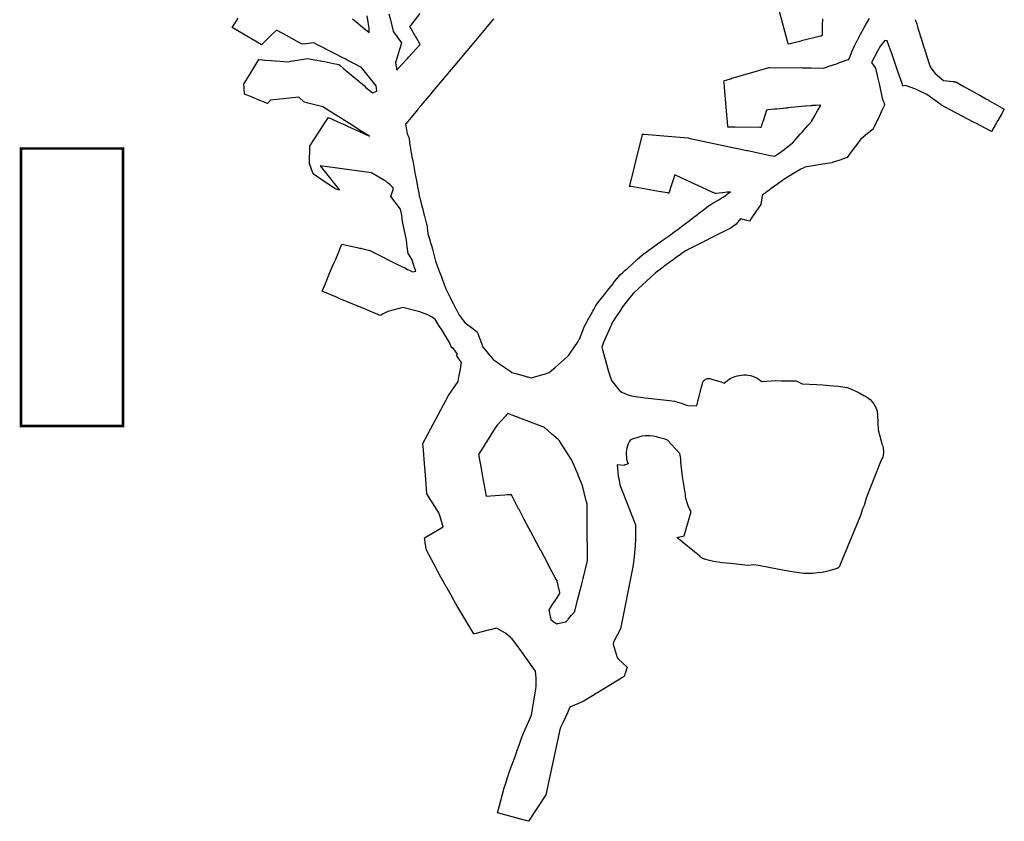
# Model space of a CAD drawing. Header units: feet. Extents: x 1130559 to 1140710, y 647902 to 649502.
# Tile 1 of 256: x 1132263 to 1133044, y 648091 to 648726. Entities that reach past the tile are written whole.
import ezdxf
from ezdxf.lldxf.tags import DXFTag

# ---------------------------------------------------------------- set-up
doc = ezdxf.new("R2010")
doc.units = ezdxf.units.FT
doc.header["$MEASUREMENT"] = 0
doc.layers.add('C-LIMITS-DEMO', color=4, linetype='LIMITS OF DISTURBANCE')
doc.layers.add('G-TEXT-ST02', color=2, linetype='Continuous')
doc.styles.get("Standard").update_dxf_attribs({"font": 'arial.ttf'})
tags = doc.linetypes.add('LIMITS OF DISTURBANCE', pattern='A,1.5,-0.2,["LOD",Standard,S=0.08,R=0,X=-0.1,Y=-0.04],-0.2', length=1.9).pattern_tags.tags
tags[6] = DXFTag(74, 10)

msp = doc.modelspace()

# ---------------------------------------------------------------- linework, layer by layer
at = {"layer": 'C-LIMITS-DEMO', "ltscale": 0.8}
for points in [[(1132972.91, 648726.09), (1132974.05, 648722.44), (1132975.08, 648719.15), (1132978.07, 648709.59), (1132979.46, 648705.11), (1132980.04, 648703.29), (1132980.14, 648702.95), (1132980.17, 648702.87), (1132980.2, 648702.77), (1132981.56, 648698.4), (1132984.65, 648688.5), (1132988.52, 648683.62), (1132995.38, 648677.81), (1133003.11, 648676.89), (1133003.3, 648676.87), (1133003.42, 648676.86), (1133005.08, 648676.66), (1133011.55, 648673.05), (1133017.8, 648669.55), (1133021.99, 648667.21), (1133024.01, 648666.08), (1133028.07, 648663.81), (1133028.81, 648663.39), (1133030.63, 648662.37), (1133031.31, 648662), (1133034.23, 648660.36), (1133043.53, 648655.16), (1133041.21, 648651.02), (1133038.39, 648645.99), (1133036.38, 648642.41), (1133033.5, 648637.28), (1133023.89, 648642.34), (1133021.48, 648643.6), (1133020.1, 648644.33), (1133012.53, 648648.31), (1133012.35, 648648.41), (1133010.18, 648649.55), (1133000.51, 648654.64), (1132993.81, 648658.16), (1132993.44, 648658.51), (1132982.15, 648666.64), (1132977.64, 648668.75), (1132974.4, 648670.27), (1132972.62, 648671.11), (1132965.19, 648673.94), (1132963.16, 648673.37), (1132963.07, 648673.63), (1132962.16, 648676.25), (1132959.44, 648684.11), (1132957.2, 648690.59), (1132954.25, 648699.12), (1132953.34, 648701.75), (1132950.72, 648709.34), (1132948.68, 648709.61), (1132945.34, 648705.33), (1132942.94, 648700.94), (1132940.59, 648696.53), (1132938.23, 648692.12), (1132941.49, 648687.62), (1132943.3, 648679.38), (1132944.45, 648674.12), (1132946.72, 648663.9), (1132947.34, 648662.12), (1132947.88, 648660.57), (1132948.65, 648658.34), (1132946.28, 648653.45), (1132943.65, 648648.03), (1132941.72, 648644.05), (1132940.59, 648641.72), (1132939.99, 648640.48), (1132939.87, 648640.23), (1132939.52, 648639.51), (1132939.42, 648639.32), (1132935.02, 648635.67), (1132929.79, 648631.32), (1132921.25, 648620.12), (1132918.86, 648616.74), (1132912.35, 648614.49), (1132907.11, 648612.68), (1132907.01, 648612.65), (1132902.85, 648611.97), (1132901.18, 648611.7), (1132885.46, 648609.14), (1132883.43, 648608.09), (1132882.31, 648607.43), (1132870.31, 648600.32), (1132867.93, 648598.73), (1132867.68, 648598.55), (1132863.6, 648595.65), (1132859.56, 648592.71), (1132856.15, 648590.17), (1132855.55, 648589.72), (1132851.58, 648586.68), (1132850.59, 648579.53), (1132844.48, 648570.92), (1132842.79, 648568.29), (1132841.58, 648566.4), (1132834.22, 648568.04), (1132830.96, 648564.01), (1132826.9, 648561.1), (1132790.85, 648542.67), (1132786.75, 648539.8), (1132782.66, 648536.92), (1132780.62, 648535.49), (1132778.57, 648534.05), (1132774.53, 648531.11), (1132770.54, 648528.09), (1132767, 648525.44), (1132749.55, 648509.23), (1132746.54, 648505.69), (1132743.65, 648502.04), (1132740.89, 648498.3), (1132738.27, 648494.46), (1132735.65, 648490.61), (1132733.95, 648487.95), (1132733.16, 648486.67), (1132725.45, 648469.69), (1132724.44, 648466.45), (1132729.72, 648447.09), (1132732.08, 648440.09), (1132738.21, 648432.26), (1132740.35, 648430.8), (1132742.68, 648429.59), (1132745.18, 648428.64), (1132747.81, 648427.98), (1132749.31, 648427.67), (1132758.65, 648426.4), (1132778.12, 648424.26), (1132781.89, 648423.6), (1132783.83, 648423.18), (1132785.75, 648422.65), (1132787.63, 648422.02), (1132789.48, 648421.29), (1132791.83, 648420.5), (1132794.23, 648419.9), (1132799.76, 648420.18), (1132803.4, 648434.78), (1132804.51, 648438.65), (1132804.86, 648439.41), (1132805.35, 648440.09), (1132805.96, 648440.67), (1132806.66, 648441.13), (1132807.44, 648441.44), (1132808.26, 648441.61), (1132809.09, 648441.62), (1132809.92, 648441.47), (1132814.05, 648440.4), (1132818.93, 648438.83), (1132821.47, 648437.95), (1132822.72, 648439.06), (1132824.02, 648440.08), (1132825.38, 648441), (1132826.81, 648441.83), (1132828.41, 648442.59), (1132830.05, 648443.22), (1132831.75, 648443.72), (1132833.47, 648444.09), (1132835.22, 648444.33), (1132836.98, 648444.42), (1132838.74, 648444.38), (1132840.5, 648444.19), (1132842.23, 648443.86), (1132843.93, 648443.38), (1132845.58, 648442.77), (1132847.17, 648442.01), (1132848.7, 648441.13), (1132850.14, 648440.11), (1132851.15, 648439.26), (1132862.38, 648439.96), (1132866.63, 648439.73), (1132878.39, 648439.63), (1132883.19, 648437.37), (1132894.5, 648436.95), (1132894.57, 648436.95), (1132899.71, 648436.67), (1132904.82, 648436.05), (1132908.38, 648435.84), (1132911.92, 648435.49), (1132915.45, 648435.01), (1132918.95, 648434.38), (1132922.37, 648433.07), (1132925.73, 648431.61), (1132929.02, 648430.01), (1132932.23, 648428.25), (1132932.91, 648427.92), (1132935.08, 648426.63), (1132937.05, 648425.04), (1132938.78, 648423.2), (1132940.23, 648421.12), (1132940.99, 648419.86), (1132941.65, 648418.54), (1132942.19, 648417.17), (1132942.61, 648415.76), (1132942.84, 648414.64), (1132942.99, 648413.51), (1132943.07, 648412.37), (1132943.45, 648400.92), (1132946.38, 648390), (1132946.79, 648388.97), (1132947.13, 648387.92), (1132947.39, 648386.84), (1132947.58, 648385.74), (1132947.7, 648384.63), (1132947.73, 648383.52), (1132947.69, 648382.41), (1132947.57, 648381.3), (1132947.38, 648380.21), (1132947.11, 648379.13), (1132946.5, 648377.96), (1132945.8, 648376.85), (1132933.99, 648346.72), (1132933.23, 648343.85), (1132932.28, 648341.04), (1132931.05, 648338.36), (1132929.5, 648332.93), (1132913.33, 648294.28), (1132913.3, 648294.03), (1132913.25, 648293.78), (1132913.18, 648293.54), (1132913.1, 648293.3), (1132913.01, 648293.06), (1132912.89, 648292.83), (1132912.76, 648292.61), (1132912.62, 648292.4), (1132912.46, 648292.2), (1132912.3, 648292.01), (1132912.11, 648291.83), (1132911.92, 648291.67), (1132911.72, 648291.52), (1132911.51, 648291.38), (1132911.29, 648291.26), (1132911.07, 648291.15), (1132910.84, 648291.06), (1132910.61, 648290.98), (1132906.61, 648289.69), (1132902.53, 648288.68), (1132898.98, 648287.96), (1132895.38, 648287.45), (1132891.76, 648287.14), (1132888.13, 648287.04), (1132884.49, 648287.15), (1132880.86, 648287.47), (1132877.26, 648287.99), (1132873.69, 648288.71), (1132866.3, 648290.01), (1132848.67, 648293.32), (1132844.59, 648293.87), (1132840.05, 648293.45), (1132826.53, 648294.97), (1132823.12, 648295.16), (1132819.72, 648295.5), (1132816.35, 648295.98), (1132813, 648296.62), (1132809.68, 648297.4), (1132805.93, 648298.42), (1132805.47, 648298.55), (1132805.01, 648298.71), (1132804.55, 648298.91), (1132804.1, 648299.13), (1132803.66, 648299.39), (1132803.23, 648299.68), (1132802.81, 648300.01), (1132802.42, 648300.37), (1132802.04, 648300.76), (1132783.74, 648315.6), (1132789.59, 648316.93), (1132795.27, 648336.06), (1132793.98, 648338.31), (1132792.88, 648340.65), (1132791.98, 648343.09), (1132791.29, 648345.59), (1132790.83, 648348.15), (1132790.74, 648349.67), (1132788.38, 648364), (1132786.98, 648375.16), (1132787.03, 648376.6), (1132786.97, 648378.04), (1132786.8, 648379.47), (1132786.51, 648380.88), (1132786.12, 648382.27), (1132776.51, 648392.67), (1132774.52, 648393.44), (1132772.47, 648394.05), (1132770.38, 648394.48), (1132767.74, 648395.37), (1132764.96, 648395.97), (1132762.07, 648396.26), (1132759.1, 648396.25), (1132756.14, 648395.92), (1132747.1, 648392.91), (1132746.17, 648391.4), (1132745.39, 648389.82), (1132744.74, 648388.18), (1132744.24, 648386.48), (1132743.89, 648384.75), (1132743.71, 648383), (1132743.69, 648381.24), (1132743.83, 648379.48), (1132744.01, 648378.03), (1132744.29, 648376.61), (1132744.68, 648375.23), (1132745.16, 648373.9), (1132742.02, 648372.8), (1132741.97, 648372.61), (1132736.58, 648373.19), (1132737.31, 648364.18), (1132737.75, 648362.42), (1132738.77, 648357.21), (1132751.03, 648325.61), (1132751.15, 648320.06), (1132751.1, 648315.01), (1132751.08, 648314.5), (1132750.83, 648308.95), (1132750.39, 648303.42), (1132749.76, 648297.9), (1132748.95, 648292.41), (1132739.19, 648243.1), (1132734.45, 648234.26), (1132733.55, 648232.59), (1132733.45, 648231.1), (1132736.53, 648220.38), (1132737.33, 648219.34), (1132744.45, 648212.74), (1132744.45, 648212.73), (1132742.84, 648207.71), (1132742.73, 648207.4), (1132742.33, 648206.15), (1132742.08, 648205.35), (1132709.51, 648185.7), (1132699, 648181.01), (1132697.06, 648176.66), (1132695.46, 648173.21), (1132693.35, 648168.81), (1132691.25, 648164.41), (1132680.1, 648111.74), (1132666.36, 648090.64), (1132664.93, 648091.02), (1132653.34, 648094.13), (1132641.75, 648097.24), (1132641.7, 648097.25), (1132643, 648102.21), (1132644.32, 648107.16), (1132645.66, 648112.1), (1132647.07, 648117.03), (1132648.44, 648121.72), (1132648.52, 648121.95), (1132650.15, 648126.81), (1132651.82, 648131.66), (1132653.53, 648136.49), (1132655.28, 648141.31), (1132656.99, 648146.03), (1132657.02, 648146.13), (1132658.76, 648150.95), (1132660.54, 648155.76), (1132662.39, 648160.55), (1132664.45, 648165.24), (1132666.49, 648169.95), (1132668.57, 648174.64), (1132672.05, 648195.67), (1132672.08, 648195.97), (1132672.21, 648197.41), (1132672.38, 648203.77), (1132672.01, 648207.23), (1132671.76, 648209.61), (1132660.69, 648225.33), (1132659.48, 648227.06), (1132653.24, 648235.21), (1132652.63, 648235.75), (1132651.98, 648236.33), (1132648.05, 648239.82), (1132642.75, 648242.76), (1132642.56, 648242.87), (1132642.48, 648242.91), (1132640.95, 648243.76), (1132635.83, 648242.43), (1132634.74, 648242.14), (1132634.38, 648242.05), (1132627.52, 648240.26), (1132624.73, 648239.53), (1132623.34, 648239.17), (1132623.17, 648239.13), (1132623.12, 648239.12), (1132623.05, 648239.1), (1132622.97, 648239.24), (1132609.54, 648261.68), (1132606.09, 648267.75), (1132605.98, 648267.94), (1132596.76, 648284.18), (1132589.35, 648298.12), (1132585.34, 648305.66), (1132584.95, 648308.22), (1132584.7, 648309.86), (1132584.12, 648313.68), (1132584.07, 648314.02), (1132584.05, 648314.12), (1132583.85, 648315.43), (1132598.54, 648324.02), (1132595.88, 648333.11), (1132595.11, 648335.12), (1132585.59, 648350.3), (1132584.71, 648361.89), (1132583.78, 648374.16), (1132582.98, 648384.72), (1132582.58, 648390.02), (1132602.75, 648428.17), (1132610.4, 648439.27), (1132611.3, 648444.1), (1132612.21, 648448.94), (1132612.62, 648451.1), (1132612.67, 648451.39), (1132613.21, 648454.23), (1132612.69, 648454.95), (1132611.13, 648457.22), (1132609.09, 648460.2), (1132609.94, 648460.8), (1132609.13, 648461.97), (1132606.24, 648466.25), (1132605.36, 648465.67), (1132603.44, 648470.58), (1132600.73, 648474.97), (1132598.1, 648479.42), (1132595.05, 648483.63), (1132592.38, 648488.06), (1132589.76, 648490.15), (1132586.97, 648491.87), (1132580.06, 648494.56), (1132566.61, 648497.99), (1132554.64, 648494.79), (1132551.02, 648492.74), (1132549.65, 648491.96), (1132548.74, 648491.45), (1132538.04, 648495.93), (1132534.88, 648497.26), (1132516.71, 648504.87), (1132514.43, 648505.82), (1132502.57, 648510.79), (1132504.63, 648515.68), (1132509.33, 648526.81), (1132511.92, 648532.93), (1132513.34, 648536.31), (1132515.23, 648540.79), (1132518.35, 648548.18), (1132524.23, 648546.84), (1132530.42, 648545.42), (1132532.36, 648544.98), (1132533.05, 648544.82), (1132537.12, 648543.89), (1132539.72, 648543.29), (1132540.41, 648543.13), (1132542.09, 648542.29), (1132542.81, 648541.93), (1132543.57, 648541.55), (1132561.95, 648532.33), (1132565.22, 648530.69), (1132565.77, 648530.42), (1132568.12, 648529.24), (1132570.41, 648528.09), (1132570.99, 648527.8), (1132572.38, 648527.1), (1132574.32, 648526.13), (1132576.85, 648526.57), (1132575.32, 648531.28), (1132573.83, 648536.22), (1132570.79, 648540.74), (1132570.02, 648545.9), (1132569.55, 648551.11), (1132568.44, 648556.16), (1132567.92, 648558.64), (1132567.42, 648561.14), (1132566.45, 648566.04), (1132565.78, 648571.01), (1132564.65, 648575.88), (1132557.16, 648585.82), (1132559.22, 648592.09), (1132558.34, 648593.2), (1132557.4, 648594.25), (1132556.39, 648595.25), (1132555.34, 648596.19), (1132554.23, 648597.07), (1132553.07, 648597.88), (1132552.06, 648598.51), (1132541.84, 648604.6), (1132501, 648610.29), (1132516.31, 648590.75), (1132513.05, 648592.02), (1132501.69, 648599.59), (1132495.5, 648603.71), (1132492.47, 648611.97), (1132492.75, 648625.64), (1132495.61, 648630.06), (1132500.59, 648637.76), (1132503.77, 648642.66), (1132507.58, 648648.54), (1132517.87, 648643.83), (1132518.93, 648643.35), (1132522.3, 648641.81), (1132529.63, 648638.45), (1132531.6, 648637.55), (1132540.04, 648633.69), (1132532.33, 648638.53), (1132529.7, 648640.18), (1132524.24, 648643.61), (1132519.54, 648646.56), (1132517.89, 648647.59), (1132511.91, 648651.35), (1132503.05, 648656.91), (1132501.01, 648657.45), (1132491.64, 648659.94), (1132491.6, 648659.95), (1132488.11, 648660.88), (1132484.15, 648664.46), (1132461.71, 648662.25), (1132459.17, 648659.6), (1132457.26, 648660.38), (1132456.22, 648660.8), (1132453.16, 648662.05), (1132447.24, 648664.47), (1132443.28, 648666.08), (1132441.17, 648666.94), (1132440.83, 648671.68), (1132440.59, 648675.08), (1132442.04, 648677.46), (1132444.67, 648681.78), (1132449.15, 648689.14), (1132452.33, 648694.36), (1132455.39, 648694.15), (1132457.29, 648694.01), (1132462.11, 648693.67), (1132465.26, 648693.44), (1132465.72, 648693.41), (1132469.28, 648693.16), (1132472.12, 648692.95), (1132475.44, 648692.72), (1132477.41, 648693.05), (1132486.24, 648694.53), (1132491.12, 648695.35), (1132501.3, 648693.36), (1132504.48, 648692.73), (1132509.18, 648691.81), (1132511.61, 648691.33), (1132514.58, 648690.75), (1132515.91, 648690.48), (1132515.94, 648690.48), (1132516.55, 648689.96), (1132519.63, 648687.37), (1132524.43, 648683.32), (1132527.09, 648681.08), (1132536.07, 648673.52), (1132537.08, 648672.64), (1132542.52, 648667.96), (1132545.88, 648669.4), (1132545.35, 648673.49), (1132533.95, 648688.06), (1132528.28, 648690.99), (1132522.58, 648693.94), (1132521.6, 648694.44), (1132520.8, 648694.85), (1132519.14, 648695.71), (1132518.38, 648696.1), (1132512.92, 648698.92), (1132510.92, 648699.96), (1132505.51, 648702.75), (1132504.87, 648703.08), (1132502.08, 648704.52), (1132498.92, 648706.15), (1132495.95, 648707.69), (1132489.91, 648706.92), (1132489.74, 648706.89), (1132486.94, 648706.54), (1132485.8, 648707.16), (1132484.76, 648707.72), (1132478.63, 648711.04), (1132474.39, 648713.33), (1132466.92, 648717.37), (1132466.06, 648717.47), (1132461.15, 648712.62), (1132458.55, 648710.05), (1132457.81, 648709.32), (1132456.07, 648707.6), (1132454.57, 648706.12), (1132448.49, 648709.66), (1132447.27, 648710.36), (1132431.23, 648719.71), (1132433.35, 648723.01), (1132436.09, 648727.27)], [(1132526.8, 648726.55), (1132530.82, 648723.29), (1132534.37, 648720.42), (1132539.89, 648715.96), (1132539.77, 648719.15), (1132539.13, 648724.11), (1132538.42, 648729.06)], [(1132555.56, 648730.74), (1132556.73, 648725.92), (1132557.83, 648721.39), (1132558.93, 648716.85), (1132559.01, 648716.54), (1132561.47, 648713.19), (1132562.4, 648711.94), (1132564.99, 648708.42), (1132565.55, 648707.66), (1132565.44, 648707.3), (1132564, 648702.49), (1132563.2, 648699.82), (1132562.16, 648696.34), (1132560.83, 648691.91), (1132560.83, 648691.91), (1132561.1, 648690.15), (1132561.51, 648687.46), (1132561.61, 648686.79), (1132561.73, 648686.01), (1132562.48, 648686.82), (1132562.68, 648687.04), (1132562.93, 648687.3), (1132562.98, 648687.36), (1132569.48, 648694.41), (1132569.48, 648694.41), (1132569.88, 648694.84), (1132570.07, 648695.05), (1132570.17, 648695.16), (1132570.31, 648695.3), (1132570.32, 648695.31), (1132571.15, 648696.22), (1132580.36, 648706.2), (1132577.33, 648711.53), (1132577.31, 648711.56), (1132576.88, 648712.3), (1132576.85, 648712.36), (1132576.7, 648712.62), (1132576.65, 648712.71), (1132572.17, 648720.57), (1132572.15, 648720.59), (1132572.53, 648721.07), (1132572.55, 648721.09), (1132572.72, 648721.3), (1132572.81, 648721.41), (1132572.86, 648721.48), (1132572.86, 648721.48), (1132572.87, 648721.49), (1132580.43, 648730.94)], [(1132899.38, 648726.55), (1132899.23, 648721.68), (1132899.21, 648720.94), (1132899.13, 648718.62), (1132899.13, 648718.61), (1132898.98, 648713.74), (1132898.98, 648713.58), (1132898.98, 648713.57), (1132898.97, 648713.38), (1132898.97, 648713.34), (1132898.97, 648713.26), (1132898.47, 648713.13), (1132898.21, 648713.07), (1132898.11, 648713.04), (1132898.1, 648713.04), (1132897.76, 648712.95), (1132897.75, 648712.95), (1132882.61, 648709.12), (1132882.3, 648709.04), (1132882.29, 648709.03), (1132873.81, 648706.88), (1132872.37, 648706.52), (1132872.27, 648706.88), (1132872.26, 648706.9), (1132872.26, 648706.91), (1132865.26, 648732.42)], [(1132638.59, 648726.54), (1132625.8, 648711.31), (1132625.8, 648711.31), (1132613.2, 648696.3), (1132613.11, 648696.19), (1132613.11, 648696.19), (1132612.09, 648694.97), (1132589.42, 648667.98), (1132588.8, 648667.24), (1132580.92, 648657.85), (1132580.82, 648657.73), (1132580.75, 648657.64), (1132578.83, 648655.35), (1132578.79, 648655.31), (1132578.76, 648655.27), (1132578.03, 648654.4), (1132577.79, 648654.12), (1132577.08, 648653.27), (1132568.86, 648643.49), (1132568.8, 648643.41), (1132568.8, 648643.41), (1132568.81, 648643.37), (1132569.59, 648638.6), (1132569.6, 648638.58), (1132570.11, 648635.45), (1132570.79, 648633.92), (1132570.79, 648633.91), (1132571.32, 648632.72), (1132571.81, 648629.5), (1132571.82, 648629.44), (1132571.82, 648629.43), (1132571.97, 648628.51), (1132571.97, 648628.5), (1132572.2, 648627.02), (1132572.21, 648626.9), (1132572.22, 648626.9), (1132572.64, 648624.17), (1132572.64, 648624.17), (1132572.77, 648623.31), (1132573.52, 648619.26), (1132573.56, 648619.03), (1132573.56, 648619.02), (1132573.86, 648617.42), (1132574.73, 648612.68), (1132575.61, 648607.93), (1132576.49, 648603.19), (1132577.36, 648598.44), (1132578.26, 648593.58), (1132579.16, 648588.71), (1132579.64, 648586.13), (1132579.98, 648584.84), (1132580.24, 648583.85), (1132581.45, 648579.18), (1132582.62, 648574.71), (1132582.99, 648573.3), (1132583.77, 648570.33), (1132584.91, 648565.96), (1132585.48, 648563.81), (1132585.55, 648563.54), (1132585.83, 648561.4), (1132586.49, 648556.48), (1132586.55, 648556.27), (1132587.71, 648552.43), (1132588.93, 648548.44), (1132589.34, 648547.06), (1132590.09, 648544.19), (1132591.2, 648539.92), (1132592.55, 648534.69), (1132593.61, 648531.81), (1132595.53, 648526.58), (1132597.13, 648522.19), (1132598.28, 648519.07), (1132598.77, 648517.72), (1132599.63, 648515.37), (1132600.06, 648514.19), (1132600.66, 648512.57), (1132601.38, 648511.15), (1132602.73, 648508.51), (1132604.41, 648505.24), (1132605.55, 648503), (1132606.59, 648500.96), (1132607.94, 648498.33), (1132608.41, 648497.41), (1132608.53, 648497.18), (1132608.78, 648496.68), (1132610.74, 648492.85), (1132611.33, 648491.7), (1132612.72, 648489.85), (1132612.85, 648489.68), (1132615.73, 648485.87), (1132615.97, 648485.69), (1132618.93, 648483.5), (1132621, 648481.98), (1132625.6, 648478.58), (1132625.89, 648477.79), (1132625.94, 648477.66), (1132625.96, 648477.6), (1132626.08, 648477.26), (1132626.09, 648477.23), (1132626.11, 648477.19), (1132626.11, 648477.19), (1132626.11, 648477.19), (1132629.98, 648466.61), (1132630.09, 648466.3), (1132630.5, 648465.82), (1132633.12, 648462.72), (1132633.18, 648462.65), (1132633.18, 648462.65), (1132635.38, 648460.04), (1132635.38, 648460.04), (1132635.76, 648459.6), (1132635.92, 648459.41), (1132635.93, 648459.39), (1132636.05, 648459.25), (1132636.05, 648459.25), (1132637.34, 648457.72), (1132638.19, 648456.72), (1132641.28, 648454.58), (1132643.49, 648453.05), (1132651.39, 648447.58), (1132651.4, 648447.58), (1132653.07, 648446.42), (1132656.25, 648445.51), (1132662.86, 648443.61), (1132662.87, 648443.61), (1132664.9, 648443.03), (1132664.94, 648443.02), (1132665.28, 648442.92), (1132665.29, 648442.92), (1132665.6, 648442.83), (1132668.39, 648442.03), (1132678.66, 648445.07), (1132678.9, 648445.14), (1132682.69, 648446.27), (1132686.17, 648449.32), (1132687.07, 648450.11), (1132687.15, 648450.19), (1132687.39, 648450.39), (1132687.56, 648450.55), (1132694.83, 648456.93), (1132697.42, 648459.21), (1132697.92, 648459.92), (1132698.11, 648460.2), (1132699.17, 648461.72), (1132699.17, 648461.72), (1132699.18, 648461.73), (1132699.19, 648461.75), (1132705.62, 648470.98), (1132705.63, 648470.99), (1132705.65, 648471.01), (1132705.73, 648471.14), (1132706.26, 648472.18), (1132706.61, 648472.88), (1132710.65, 648483), (1132711.77, 648485.04), (1132714.44, 648489.94), (1132714.59, 648490.21), (1132717.15, 648494.89), (1132717.95, 648496.36), (1132719.62, 648499.42), (1132719.64, 648499.46), (1132719.69, 648499.56), (1132723.12, 648503.88), (1132726.53, 648508.2), (1132726.67, 648508.38), (1132729.98, 648512.56), (1132733.26, 648516.7), (1132733.77, 648517.36), (1132737.35, 648521.87), (1132738.85, 648523.78), (1132740.93, 648525.62), (1132742.58, 648527.08), (1132744.63, 648528.9), (1132748.51, 648532.33), (1132752.52, 648535.89), (1132756.61, 648539.51), (1132757.08, 648539.93), (1132757.7, 648540.48), (1132760.54, 648542.52), (1132764.57, 648545.42), (1132768.52, 648548.26), (1132770.5, 648549.68), (1132770.94, 648550), (1132772.99, 648551.47), (1132776.86, 648554.26), (1132780.86, 648557.14), (1132781.02, 648557.25), (1132783.06, 648558.72), (1132784.89, 648560.03), (1132784.96, 648560.09), (1132788.74, 648562.95), (1132792.58, 648565.87), (1132796.41, 648568.78), (1132800.23, 648571.68), (1132801.11, 648572.35), (1132801.17, 648572.4), (1132804.92, 648575.25), (1132808.68, 648578.1), (1132809.84, 648578.98), (1132809.94, 648579.06), (1132813.29, 648581.05), (1132813.46, 648581.15), (1132813.65, 648581.26), (1132817.16, 648583.34), (1132818.13, 648583.92), (1132820.62, 648585.4), (1132821.45, 648585.98), (1132822.42, 648586.67), (1132825.22, 648588.64), (1132825.3, 648588.69), (1132826.46, 648589.52), (1132824.67, 648589.33), (1132824.63, 648589.33), (1132824.33, 648589.3), (1132823.81, 648589.24), (1132823.75, 648589.23), (1132820.44, 648588.89), (1132820.35, 648588.88), (1132820.19, 648588.86), (1132820.14, 648588.86), (1132814.88, 648588.31), (1132814.68, 648588.29), (1132814.67, 648588.29), (1132814.29, 648588.25), (1132813.68, 648588.53), (1132813.67, 648588.53), (1132812.56, 648589.04), (1132812.38, 648589.13), (1132812.37, 648589.13), (1132812.34, 648589.15), (1132800.5, 648594.6), (1132800.35, 648594.67), (1132800.26, 648594.71), (1132800.25, 648594.71), (1132799.2, 648595.2), (1132799.18, 648595.21), (1132798.61, 648595.47), (1132787.42, 648600.62), (1132782.17, 648603.04), (1132778.58, 648591.89), (1132777.99, 648590.06), (1132777.98, 648590.03), (1132777.54, 648588.67), (1132777.49, 648588.52), (1132777.3, 648588.55), (1132776.96, 648588.61), (1132776.72, 648588.65), (1132776.55, 648588.68), (1132776.55, 648588.68), (1132776.48, 648588.69), (1132776.41, 648588.7), (1132776.4, 648588.71), (1132771.17, 648589.61), (1132771.04, 648589.63), (1132770.94, 648589.65), (1132770.9, 648589.66), (1132770.89, 648589.66), (1132747.62, 648593.68), (1132747.56, 648593.69), (1132747.47, 648593.71), (1132747.39, 648593.72), (1132747.34, 648593.73), (1132747.33, 648593.73), (1132747.32, 648593.73), (1132747.26, 648593.74), (1132747.21, 648593.75), (1132747.16, 648593.76), (1132747.14, 648593.76), (1132747.12, 648593.77), (1132747.1, 648593.77), (1132747.09, 648593.77), (1132747.06, 648593.78), (1132747.06, 648593.78), (1132746.4, 648593.89), (1132746.54, 648594.44), (1132750.17, 648609), (1132750.28, 648609.46), (1132756.64, 648634.97), (1132756.66, 648635.04), (1132756.68, 648635.12), (1132756.73, 648635.32), (1132756.96, 648635.3), (1132757.9, 648635.22), (1132779.95, 648633.33), (1132780.02, 648633.33), (1132789.55, 648632.51), (1132792.83, 648632.23), (1132793.26, 648632.14), (1132794.36, 648631.91), (1132830.75, 648624.21), (1132830.93, 648624.18), (1132839.47, 648622.37), (1132840.05, 648622.25), (1132852.16, 648619.69), (1132856.83, 648618.7), (1132858.13, 648618.43), (1132861.27, 648617.76), (1132863.57, 648619.29), (1132863.66, 648619.35), (1132864.19, 648619.71), (1132865.12, 648620.32), (1132867.89, 648622.42), (1132871.61, 648625.22), (1132875.29, 648628.01), (1132875.42, 648628.1), (1132875.45, 648628.14), (1132878.58, 648631.67), (1132878.7, 648631.8), (1132881.76, 648635.26), (1132881.78, 648635.28), (1132883.21, 648636.89), (1132884.78, 648638.66), (1132886.1, 648640.15), (1132887.78, 648642.05), (1132888.13, 648642.44), (1132890.81, 648645.46), (1132890.95, 648645.72), (1132893.22, 648649.74), (1132893.38, 648650.03), (1132895.49, 648653.77), (1132897.68, 648657.67), (1132898.03, 648658.28), (1132894.33, 648658.06), (1132891.16, 648657.87), (1132890.71, 648657.84), (1132890.69, 648657.84), (1132890.19, 648657.81), (1132886.22, 648657.42), (1132885.88, 648657.39), (1132885.87, 648657.39), (1132885.67, 648657.37), (1132885.65, 648657.37), (1132871.97, 648656.03), (1132871.74, 648656.01), (1132871.59, 648655.99), (1132871.43, 648655.98), (1132871.31, 648655.97), (1132871.3, 648655.97), (1132870.6, 648655.9), (1132870.38, 648655.87), (1132870.37, 648655.87), (1132863.22, 648655.18), (1132863.04, 648655.16), (1132863.04, 648655.16), (1132863.03, 648655.16), (1132861.61, 648655.02), (1132855.89, 648654.46), (1132855.04, 648654.38), (1132852.53, 648646.7), (1132851.12, 648642.43), (1132851.06, 648642.25), (1132850.66, 648641.03), (1132850.63, 648640.95), (1132850.6, 648640.84), (1132850.57, 648640.74), (1132850.56, 648640.7), (1132850.55, 648640.68), (1132850.52, 648640.6), (1132850.38, 648640.61), (1132850.24, 648640.61), (1132849.81, 648640.61), (1132849.79, 648640.61), (1132830.03, 648640.85), (1132829.66, 648640.85), (1132829.65, 648640.85), (1132825.01, 648640.91), (1132824.33, 648640.92), (1132824.27, 648641.65), (1132824.27, 648641.66), (1132821.79, 648672.27), (1132821.78, 648672.29), (1132821.78, 648672.38), (1132821.76, 648672.57), (1132821.76, 648672.57), (1132821.46, 648676.26), (1132821.44, 648676.53), (1132821.44, 648676.54), (1132821.44, 648676.54), (1132821.38, 648677.26), (1132821.35, 648677.67), (1132821.72, 648677.78), (1132822.9, 648678.13), (1132827.22, 648679.41), (1132827.34, 648679.45), (1132827.43, 648679.47), (1132827.43, 648679.47), (1132827.5, 648679.49), (1132827.59, 648679.52), (1132843.37, 648684.19), (1132856.87, 648688.18), (1132856.96, 648688.18), (1132857.13, 648688.18), (1132857.4, 648688.17), (1132883.16, 648687.82), (1132883.37, 648687.82), (1132889.94, 648687.73), (1132890.28, 648687.72), (1132900.17, 648687.59), (1132900.34, 648687.65), (1132903.56, 648688.76), (1132911.2, 648691.39), (1132912.82, 648691.95), (1132919.69, 648694.32), (1132920.25, 648694.52), (1132920.34, 648694.73), (1132921.32, 648697.12), (1132922.37, 648699.66), (1132922.4, 648699.73), (1132922.75, 648700.57), (1132924.64, 648705.16), (1132924.7, 648705.31), (1132926.94, 648709.54), (1132926.97, 648709.59), (1132927.02, 648709.7), (1132929.34, 648714.07), (1132929.55, 648714.47), (1132931.85, 648718.82), (1132931.87, 648718.86), (1132932.39, 648719.84), (1132934.27, 648722.99), (1132936.58, 648726.89)]]:
    msp.add_lwpolyline(points, dxfattribs=at)
msp.add_lwpolyline([(1132702.92, 648257.04), (1132702.98, 648257.11), (1132703.02, 648257.28), (1132705.22, 648266), (1132708.22, 648277.85), (1132708.41, 648278.6), (1132708.45, 648278.76), (1132708.49, 648278.92), (1132709.55, 648283.14), (1132709.57, 648283.2), (1132709.6, 648283.34), (1132709.78, 648284.03), (1132712.87, 648296.29), (1132713.12, 648297.25), (1132713.1, 648298.47), (1132713, 648305.01), (1132712.81, 648318.53), (1132712.79, 648319.48), (1132712.73, 648323.98), (1132712.72, 648324.67), (1132712.69, 648326.35), (1132712.72, 648329.19), (1132712.72, 648329.72), (1132712.82, 648339.9), (1132712.82, 648340.49), (1132712.83, 648340.99), (1132712.83, 648341.62), (1132712.72, 648342.07), (1132712.56, 648342.67), (1132712.38, 648343.38), (1132712.28, 648343.79), (1132712.06, 648344.65), (1132711.82, 648345.58), (1132710.36, 648351.32), (1132708.71, 648357.8), (1132708.67, 648357.93), (1132708.66, 648357.97), (1132705.66, 648364.94), (1132705.58, 648365.13), (1132700.27, 648377.46), (1132700.25, 648377.5), (1132700.2, 648377.57), (1132691.19, 648391.78), (1132691.13, 648391.89), (1132689.95, 648392.94), (1132687.95, 648394.72), (1132684.81, 648397.52), (1132681.32, 648400.64), (1132679.01, 648402.7), (1132674.68, 648404.37), (1132672.93, 648405.05), (1132668.32, 648406.83), (1132667.33, 648407.21), (1132666.45, 648407.55), (1132659.48, 648410.24), (1132657.69, 648410.93), (1132656.62, 648411.34), (1132649.93, 648413.93), (1132648.62, 648412.5), (1132648.6, 648412.47), (1132647.81, 648411.61), (1132647.76, 648411.55), (1132641.83, 648405.06), (1132641.49, 648404.69), (1132641.46, 648404.66), (1132640.77, 648403.91), (1132639.88, 648402.49), (1132632.88, 648391.34), (1132632.84, 648391.29), (1132631.73, 648389.52), (1132631.67, 648389.43), (1132631.59, 648389.3), (1132630.8, 648388.04), (1132626.67, 648381.46), (1132628.69, 648370.22), (1132628.74, 648369.92), (1132629.46, 648365.9), (1132629.47, 648365.85), (1132629.5, 648365.72), (1132629.57, 648365.3), (1132632.61, 648348.38), (1132643.31, 648349.15), (1132643.33, 648349.15), (1132647.57, 648349.45), (1132647.57, 648349.45), (1132649.61, 648349.6), (1132649.61, 648349.6), (1132650.48, 648349.66), (1132650.66, 648349.68), (1132651.19, 648349.71), (1132651.2, 648349.71), (1132651.2, 648349.71), (1132651.24, 648349.72), (1132651.97, 648349.77), (1132652.06, 648349.78), (1132652.25, 648349.79), (1132652.31, 648349.68), (1132652.35, 648349.6), (1132652.37, 648349.56), (1132652.39, 648349.53), (1132652.39, 648349.53), (1132652.53, 648349.26), (1132652.53, 648349.26), (1132652.65, 648349.04), (1132652.65, 648349.04), (1132658.15, 648338.68), (1132658.22, 648338.56), (1132658.22, 648338.56), (1132658.22, 648338.56), (1132662.65, 648330.23), (1132662.7, 648330.12), (1132662.92, 648329.71), (1132662.92, 648329.7), (1132669.73, 648316.9), (1132669.76, 648316.84), (1132669.78, 648316.81), (1132669.78, 648316.79), (1132675.61, 648305.83), (1132675.66, 648305.74), (1132675.67, 648305.72), (1132681.28, 648295.16), (1132681.43, 648294.87), (1132681.87, 648294.05), (1132681.89, 648294.01), (1132687.91, 648282.68), (1132687.91, 648282.67), (1132688.6, 648281.38), (1132688.67, 648281.12), (1132688.67, 648281.12), (1132688.83, 648280.48), (1132688.88, 648280.28), (1132688.88, 648280.27), (1132689.23, 648278.87), (1132689.23, 648278.86), (1132689.57, 648277.5), (1132689.58, 648277.46), (1132690.92, 648272.05), (1132691.05, 648271.55), (1132690.93, 648271.37), (1132690.67, 648270.96), (1132690.66, 648270.96), (1132688.09, 648267), (1132688.09, 648267), (1132687.91, 648266.73), (1132687.64, 648266.32), (1132687.55, 648266.18), (1132687.37, 648265.9), (1132686.58, 648264.69), (1132686.56, 648264.66), (1132686.43, 648264.46), (1132683.8, 648260.42), (1132682.39, 648258.24), (1132682.56, 648257.34), (1132682.61, 648257.07), (1132682.95, 648255.25), (1132683.13, 648254.3), (1132683.37, 648253.01), (1132683.83, 648250.61), (1132685.39, 648249.51), (1132685.63, 648249.35), (1132688.72, 648247.19), (1132689.23, 648247.3), (1132689.71, 648247.41), (1132689.77, 648247.42), (1132695.64, 648248.76), (1132696.24, 648248.89), (1132696.39, 648249.08), (1132696.69, 648249.44), (1132697.38, 648250.28), (1132697.44, 648250.36), (1132697.74, 648250.72), (1132697.75, 648250.73), (1132700.46, 648254.04), (1132700.47, 648254.05), (1132700.89, 648254.56), (1132700.94, 648254.62), (1132700.95, 648254.64), (1132700.96, 648254.64), (1132702.89, 648257), (1132702.91, 648257.02), (1132702.92, 648257.03)], close=True, dxfattribs=at)
at = {"layer": 'G-TEXT-ST02', "const_width": 2, "elevation": 47.5}
msp.add_lwpolyline([(1132344.69, 648623.9), (1132344.69, 648403.99), (1132263.79, 648403.99), (1132263.79, 648623.9)], close=True, dxfattribs=at)

doc.saveas('drawing.dxf')
